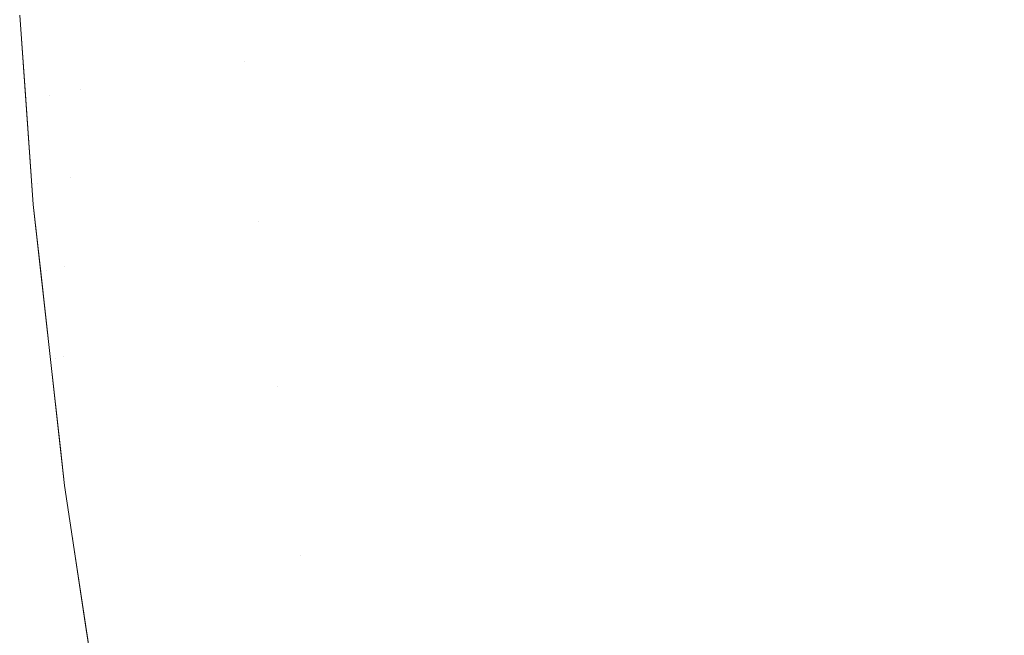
# Model space of a CAD drawing. Header units: centimetres. Extents: x -17.1 to 18.2, y 4.2 to 6.
# Tile 8 of 256: x -17.0862 to -17.0662, y 4.2778 to 4.2903. Entities that reach past the tile are written whole.
import ezdxf

# ---------------------------------------------------------------- set-up
doc = ezdxf.new("R2010")
doc.units = ezdxf.units.CM
doc.header["$LTSCALE"] = 2.54
doc.layers.add('Lucido design-1', color=7, linetype='Continuous')

# ---------------------------------------------------------------- blocks, each defined once
blk = doc.blocks.new('Gruppo-3-1')
at = {"color": 7, "linetype": 'Continuous', "lineweight": 9}
for points, invisible_edges in [([(-17.069966, 4.292819, -2276.256417), (-17.069765, 4.290211, -2276.256417), (-17.068571, 4.290452, -2276.254388), (-17.068767, 4.292998, -2276.254388)], 15), ([(-17.068767, 4.292998, -2276.989952), (-17.068571, 4.290452, -2276.989952), (-17.069765, 4.290211, -2276.987923), (-17.069966, 4.292819, -2276.987923)], 15), ([(-17.071141, 4.292644, -2276.258516), (-17.070935, 4.289974, -2276.258516), (-17.069765, 4.290211, -2276.256417), (-17.069966, 4.292819, -2276.256417)], 15), ([(-17.069966, 4.292819, -2276.987923), (-17.069765, 4.290211, -2276.987923), (-17.070935, 4.289974, -2276.985824), (-17.071141, 4.292644, -2276.985824)], 15), ([(-17.073405, 4.292307, -2276.262924), (-17.07319, 4.289518, -2276.262924), (-17.072077, 4.289743, -2276.260685), (-17.072288, 4.292474, -2276.260685)], 15), ([(-17.072288, 4.292474, -2276.983655), (-17.072077, 4.289743, -2276.983655), (-17.07319, 4.289518, -2276.981416), (-17.073405, 4.292307, -2276.981416)], 15), ([(-17.072288, 4.292474, -2276.260685), (-17.072077, 4.289743, -2276.260685), (-17.070935, 4.289974, -2276.258516), (-17.071141, 4.292644, -2276.258516)], 15), ([(-17.071141, 4.292644, -2276.985824), (-17.070935, 4.289974, -2276.985824), (-17.072077, 4.289743, -2276.983655), (-17.072288, 4.292474, -2276.983655)], 15), ([(-17.07449, 4.292146, -2276.26523), (-17.074271, 4.2893, -2276.26523), (-17.07319, 4.289518, -2276.262924), (-17.073405, 4.292307, -2276.262924)], 15), ([(-17.073405, 4.292307, -2276.981416), (-17.07319, 4.289518, -2276.981416), (-17.074271, 4.2893, -2276.979109), (-17.07449, 4.292146, -2276.979109)], 15), ([(-17.075541, 4.291989, -2276.267604), (-17.075318, 4.289088, -2276.267604), (-17.074271, 4.2893, -2276.26523), (-17.07449, 4.292146, -2276.26523)], 15), ([(-17.07449, 4.292146, -2276.979109), (-17.074271, 4.2893, -2276.979109), (-17.075318, 4.289088, -2276.976736), (-17.075541, 4.291989, -2276.976736)], 15), ([(-17.076555, 4.291838, -2276.270043), (-17.076328, 4.288884, -2276.270043), (-17.075318, 4.289088, -2276.267604), (-17.075541, 4.291989, -2276.267604)], 15), ([(-17.075541, 4.291989, -2276.976736), (-17.075318, 4.289088, -2276.976736), (-17.076328, 4.288884, -2276.974297), (-17.076555, 4.291838, -2276.974297)], 15), ([(-17.078464, 4.291554, -2276.275111), (-17.078229, 4.288499, -2276.275111), (-17.077299, 4.288687, -2276.272546), (-17.07753, 4.291693, -2276.272546)], 15), ([(-17.07753, 4.291693, -2276.971794), (-17.077299, 4.288687, -2276.971794), (-17.078229, 4.288499, -2276.969229), (-17.078464, 4.291554, -2276.969229)], 15), ([(-17.07753, 4.291693, -2276.272546), (-17.077299, 4.288687, -2276.272546), (-17.076328, 4.288884, -2276.270043), (-17.076555, 4.291838, -2276.270043)], 15), ([(-17.076555, 4.291838, -2276.974297), (-17.076328, 4.288884, -2276.974297), (-17.077299, 4.288687, -2276.971794), (-17.07753, 4.291693, -2276.971794)], 15), ([(-17.079115, 4.28832, -2276.277736), (-17.078229, 4.288499, -2276.275111), (-17.078464, 4.291554, -2276.275111), (-17.079354, 4.291422, -2276.277736)], 15), ([(-17.079354, 4.291422, -2276.966604), (-17.078464, 4.291554, -2276.969229), (-17.078229, 4.288499, -2276.969229), (-17.079115, 4.28832, -2276.966604)], 15), ([(-17.080749, 4.28799, -2276.283155), (-17.079956, 4.28815, -2276.280418), (-17.080198, 4.291296, -2276.280418), (-17.080994, 4.291177, -2276.283155)], 15), ([(-17.080994, 4.291177, -2276.961185), (-17.080198, 4.291296, -2276.963922), (-17.079956, 4.28815, -2276.963922), (-17.080749, 4.28799, -2276.961185)], 15), ([(-17.079354, 4.291422, -2276.277736), (-17.080198, 4.291296, -2276.280418), (-17.079956, 4.28815, -2276.280418), (-17.079115, 4.28832, -2276.277736)], 15), ([(-17.079115, 4.28832, -2276.966604), (-17.079956, 4.28815, -2276.963922), (-17.080198, 4.291296, -2276.963922), (-17.079354, 4.291422, -2276.966604)], 15), ([(-17.080994, 4.291177, -2276.283155), (-17.081741, 4.291066, -2276.285944), (-17.081493, 4.287839, -2276.285944), (-17.080749, 4.28799, -2276.283155)], 15), ([(-17.081627, 4.289464, -2276.958396), (-17.081741, 4.291066, -2276.958396), (-17.080994, 4.291177, -2276.961185), (-17.080749, 4.28799, -2276.961185)], 15), ([(-17.082435, 4.290963, -2276.288781), (-17.083076, 4.290867, -2276.291665), (-17.082822, 4.28757, -2276.291665), (-17.082184, 4.287699, -2276.288781)], 15), ([(-17.08232, 4.289342, -2276.955559), (-17.08296, 4.28923, -2276.952675), (-17.083076, 4.290867, -2276.952675), (-17.082435, 4.290963, -2276.955559)], 15), ([(-17.082184, 4.287699, -2276.288781), (-17.081493, 4.287839, -2276.285944), (-17.081741, 4.291066, -2276.285944), (-17.082435, 4.290963, -2276.288781)], 15), ([(-17.082435, 4.290963, -2276.955559), (-17.081741, 4.291066, -2276.958396), (-17.081627, 4.289464, -2276.958396), (-17.08232, 4.289342, -2276.955559)], 15), ([(-17.065865, 4.288469, -2276.250543), (-17.066116, 4.290949, -2276.250543), (-17.067353, 4.290699, -2276.25243), (-17.067097, 4.288151, -2276.25243)], 15), ([(-17.067097, 4.288151, -2276.99191), (-17.067353, 4.290699, -2276.99191), (-17.066116, 4.290949, -2276.993797), (-17.065865, 4.288469, -2276.993797)], 15), ([(-17.084399, 4.287252, -2276.300554), (-17.083932, 4.287346, -2276.297555), (-17.08419, 4.290702, -2276.297555), (-17.084659, 4.290632, -2276.300554)], 15), ([(-17.084659, 4.290632, -2276.943786), (-17.08419, 4.290702, -2276.946785), (-17.084071, 4.289035, -2276.946785), (-17.08454, 4.288953, -2276.943786)], 15), ([(-17.083662, 4.29078, -2276.29459), (-17.08419, 4.290702, -2276.297555), (-17.083932, 4.287346, -2276.297555), (-17.083405, 4.287452, -2276.29459)], 15), ([(-17.083544, 4.289128, -2276.94975), (-17.084071, 4.289035, -2276.946785), (-17.08419, 4.290702, -2276.946785), (-17.083662, 4.29078, -2276.94975)], 15), ([(-17.083405, 4.287452, -2276.29459), (-17.082822, 4.28757, -2276.291665), (-17.083076, 4.290867, -2276.291665), (-17.083662, 4.29078, -2276.29459)], 15), ([(-17.083662, 4.29078, -2276.94975), (-17.083076, 4.290867, -2276.952675), (-17.08296, 4.28923, -2276.952675), (-17.083544, 4.289128, -2276.94975)], 15), ([(-17.067097, 4.288151, -2276.25243), (-17.067353, 4.290699, -2276.25243), (-17.068571, 4.290452, -2276.254388), (-17.068307, 4.287839, -2276.254388)], 15), ([(-17.068307, 4.287839, -2276.989952), (-17.068571, 4.290452, -2276.989952), (-17.067353, 4.290699, -2276.99191), (-17.067097, 4.288151, -2276.99191)], 15), ([(-17.085967, 4.288703, -2276.928414), (-17.086089, 4.290419, -2276.928414), (-17.085705, 4.290476, -2276.934621), (-17.085584, 4.28877, -2276.934621)], 15), ([(-17.085663, 4.286996, -2276.312816), (-17.08544, 4.287041, -2276.309719), (-17.085705, 4.290476, -2276.309719), (-17.085929, 4.290443, -2276.312816)], 15), ([(-17.085584, 4.28877, -2276.934621), (-17.085705, 4.290476, -2276.934621), (-17.085069, 4.290571, -2276.940757), (-17.084949, 4.288881, -2276.940757)], 15), ([(-17.085418, 4.290519, -2276.30664), (-17.085705, 4.290476, -2276.309719), (-17.08544, 4.287041, -2276.309719), (-17.085155, 4.287099, -2276.30664)], 15), ([(-17.085155, 4.287099, -2276.30664), (-17.084807, 4.287169, -2276.303583), (-17.085069, 4.290571, -2276.303583), (-17.085418, 4.290519, -2276.30664)], 15), ([(-17.084659, 4.290632, -2276.300554), (-17.085069, 4.290571, -2276.303583), (-17.084807, 4.287169, -2276.303583), (-17.084399, 4.287252, -2276.300554)], 15), ([(-17.08454, 4.288953, -2276.943786), (-17.084949, 4.288881, -2276.940757), (-17.085069, 4.290571, -2276.940757), (-17.084659, 4.290632, -2276.943786)], 15), ([(-17.086069, 4.288682, -2276.92217), (-17.086192, 4.290401, -2276.92217), (-17.086089, 4.290419, -2276.928414), (-17.085967, 4.288703, -2276.928414)], 14), ([(-17.086186, 4.290404, -2276.319046), (-17.086192, 4.290401, -2276.32217), (-17.085916, 4.286547, -2276.32217), (-17.085919, 4.286944, -2276.319046)], 13), ([(-17.085916, 4.286547, -2276.32217), (-17.086192, 4.290401, -2276.32217), (-17.086192, 4.290401, -2276.92217), (-17.086069, 4.288682, -2276.92217)], 10), ([(-17.085919, 4.286944, -2276.319046), (-17.085823, 4.286964, -2276.315926), (-17.086089, 4.290419, -2276.315926), (-17.086186, 4.290404, -2276.319046)], 15), ([(-17.085929, 4.290443, -2276.312816), (-17.086089, 4.290419, -2276.315926), (-17.085823, 4.286964, -2276.315926), (-17.085663, 4.286996, -2276.312816)], 15), ([(-17.068307, 4.287839, -2276.254388), (-17.068571, 4.290452, -2276.254388), (-17.069765, 4.290211, -2276.256417), (-17.069495, 4.287533, -2276.256417)], 15), ([(-17.069495, 4.287533, -2276.987923), (-17.069765, 4.290211, -2276.987923), (-17.068571, 4.290452, -2276.989952), (-17.068307, 4.287839, -2276.989952)], 15), ([(-17.070659, 4.287233, -2276.258516), (-17.069495, 4.287533, -2276.256417), (-17.069765, 4.290211, -2276.256417), (-17.070935, 4.289974, -2276.258516)], 15), ([(-17.070935, 4.289974, -2276.985824), (-17.069765, 4.290211, -2276.987923), (-17.069495, 4.287533, -2276.987923), (-17.070659, 4.287233, -2276.985824)], 15), ([(-17.070935, 4.289974, -2276.258516), (-17.072077, 4.289743, -2276.260685), (-17.071795, 4.28694, -2276.260685), (-17.070659, 4.287233, -2276.258516)], 15), ([(-17.070659, 4.287233, -2276.985824), (-17.071795, 4.28694, -2276.983655), (-17.072077, 4.289743, -2276.983655), (-17.070935, 4.289974, -2276.985824)], 15), ([(-17.072901, 4.286655, -2276.262924), (-17.071795, 4.28694, -2276.260685), (-17.072077, 4.289743, -2276.260685), (-17.07319, 4.289518, -2276.262924)], 15), ([(-17.07319, 4.289518, -2276.981416), (-17.072077, 4.289743, -2276.983655), (-17.071795, 4.28694, -2276.983655), (-17.072901, 4.286655, -2276.981416)], 15), ([(-17.07319, 4.289518, -2276.262924), (-17.074271, 4.2893, -2276.26523), (-17.073976, 4.286378, -2276.26523), (-17.072901, 4.286655, -2276.262924)], 15), ([(-17.072901, 4.286655, -2276.981416), (-17.073976, 4.286378, -2276.979109), (-17.074271, 4.2893, -2276.979109), (-17.07319, 4.289518, -2276.981416)], 15), ([(-17.082184, 4.287699, -2276.955559), (-17.082822, 4.28757, -2276.952675), (-17.08296, 4.28923, -2276.952675), (-17.08232, 4.289342, -2276.955559)], 15), ([(-17.08232, 4.289342, -2276.955559), (-17.081627, 4.289464, -2276.958396), (-17.081493, 4.287839, -2276.958396), (-17.082184, 4.287699, -2276.955559)], 15), ([(-17.080749, 4.28799, -2276.961185), (-17.081493, 4.287839, -2276.958396), (-17.081627, 4.289464, -2276.958396)], 11), ([(-17.075017, 4.28611, -2276.267604), (-17.073976, 4.286378, -2276.26523), (-17.074271, 4.2893, -2276.26523), (-17.075318, 4.289088, -2276.267604)], 15), ([(-17.075318, 4.289088, -2276.976736), (-17.074271, 4.2893, -2276.979109), (-17.073976, 4.286378, -2276.979109), (-17.075017, 4.28611, -2276.976736)], 15), ([(-17.083405, 4.287452, -2276.94975), (-17.083932, 4.287346, -2276.946785), (-17.084071, 4.289035, -2276.946785), (-17.083544, 4.289128, -2276.94975)], 15), ([(-17.083544, 4.289128, -2276.94975), (-17.08296, 4.28923, -2276.952675), (-17.082822, 4.28757, -2276.952675), (-17.083405, 4.287452, -2276.94975)], 15), ([(-17.075318, 4.289088, -2276.267604), (-17.076328, 4.288884, -2276.270043), (-17.076022, 4.285851, -2276.270043), (-17.075017, 4.28611, -2276.267604)], 15), ([(-17.075017, 4.28611, -2276.976736), (-17.076022, 4.285851, -2276.974297), (-17.076328, 4.288884, -2276.974297), (-17.075318, 4.289088, -2276.976736)], 15), ([(-17.085155, 4.287099, -2276.9377), (-17.085584, 4.28877, -2276.934621), (-17.084949, 4.288881, -2276.940757)], 11), ([(-17.084949, 4.288881, -2276.940757), (-17.084807, 4.287169, -2276.940757), (-17.085155, 4.287099, -2276.9377)], 11), ([(-17.084399, 4.287252, -2276.943786), (-17.084807, 4.287169, -2276.940757), (-17.084949, 4.288881, -2276.940757), (-17.08454, 4.288953, -2276.943786)], 15), ([(-17.08454, 4.288953, -2276.943786), (-17.084071, 4.289035, -2276.946785), (-17.083932, 4.287346, -2276.946785), (-17.084399, 4.287252, -2276.943786)], 15), ([(-17.076988, 4.285602, -2276.272546), (-17.076022, 4.285851, -2276.270043), (-17.076328, 4.288884, -2276.270043), (-17.077299, 4.288687, -2276.272546)], 15), ([(-17.077299, 4.288687, -2276.971794), (-17.076328, 4.288884, -2276.974297), (-17.076022, 4.285851, -2276.974297), (-17.076988, 4.285602, -2276.971794)], 15), ([(-17.086069, 4.288682, -2276.92217), (-17.085967, 4.288703, -2276.928414), (-17.085823, 4.286964, -2276.928414)], 11), ([(-17.086069, 4.288682, -2276.92217), (-17.085916, 4.286547, -2276.92217), (-17.085916, 4.286547, -2276.32217)], 10), ([(-17.085823, 4.286964, -2276.928414), (-17.085916, 4.286547, -2276.92217), (-17.086069, 4.288682, -2276.92217)], 9), ([(-17.085584, 4.28877, -2276.934621), (-17.08544, 4.287041, -2276.934621), (-17.085823, 4.286964, -2276.928414), (-17.085967, 4.288703, -2276.928414)], 15), ([(-17.085155, 4.287099, -2276.9377), (-17.08544, 4.287041, -2276.934621), (-17.085584, 4.28877, -2276.934621)], 11), ([(-17.077299, 4.288687, -2276.272546), (-17.078229, 4.288499, -2276.275111), (-17.077912, 4.285364, -2276.275111), (-17.076988, 4.285602, -2276.272546)], 15), ([(-17.076988, 4.285602, -2276.971794), (-17.077912, 4.285364, -2276.969229), (-17.078229, 4.288499, -2276.969229), (-17.077299, 4.288687, -2276.971794)], 15), ([(-17.078794, 4.285136, -2276.277736), (-17.077912, 4.285364, -2276.275111), (-17.078229, 4.288499, -2276.275111), (-17.079115, 4.28832, -2276.277736)], 15), ([(-17.079115, 4.28832, -2276.966604), (-17.078229, 4.288499, -2276.969229), (-17.077912, 4.285364, -2276.969229), (-17.078794, 4.285136, -2276.966604)], 15), ([(-17.067097, 4.288151, -2276.25243), (-17.066768, 4.285541, -2276.25243), (-17.065546, 4.285927, -2276.250543), (-17.065865, 4.288469, -2276.250543)], 15), ([(-17.065865, 4.288469, -2276.993797), (-17.065546, 4.285927, -2276.993797), (-17.066768, 4.285541, -2276.99191), (-17.067097, 4.288151, -2276.99191)], 15), ([(-17.079115, 4.28832, -2276.277736), (-17.079956, 4.28815, -2276.280418), (-17.07963, 4.284921, -2276.280418), (-17.078794, 4.285136, -2276.277736)], 15), ([(-17.078794, 4.285136, -2276.966604), (-17.07963, 4.284921, -2276.963922), (-17.079956, 4.28815, -2276.963922), (-17.079115, 4.28832, -2276.966604)], 15), ([(-17.080419, 4.284717, -2276.283155), (-17.07963, 4.284921, -2276.280418), (-17.079956, 4.28815, -2276.280418), (-17.080749, 4.28799, -2276.283155)], 15), ([(-17.080749, 4.28799, -2276.961185), (-17.079956, 4.28815, -2276.963922), (-17.07963, 4.284921, -2276.963922), (-17.080419, 4.284717, -2276.961185)], 15), ([(-17.068307, 4.287839, -2276.254388), (-17.067971, 4.285162, -2276.254388), (-17.066768, 4.285541, -2276.25243), (-17.067097, 4.288151, -2276.25243)], 15), ([(-17.067097, 4.288151, -2276.99191), (-17.066768, 4.285541, -2276.99191), (-17.067971, 4.285162, -2276.989952), (-17.068307, 4.287839, -2276.989952)], 15), ([(-17.080749, 4.28799, -2276.283155), (-17.081493, 4.287839, -2276.285944), (-17.081158, 4.284527, -2276.285944), (-17.080419, 4.284717, -2276.283155)], 15), ([(-17.081337, 4.286194, -2276.958396), (-17.081493, 4.287839, -2276.958396), (-17.080749, 4.28799, -2276.961185), (-17.080419, 4.284717, -2276.961185)], 15), ([(-17.082184, 4.287699, -2276.288781), (-17.082822, 4.28757, -2276.291665), (-17.082481, 4.284186, -2276.291665), (-17.081846, 4.284349, -2276.288781)], 15), ([(-17.082027, 4.286035, -2276.955559), (-17.082663, 4.285889, -2276.952675), (-17.082822, 4.28757, -2276.952675), (-17.082184, 4.287699, -2276.955559)], 15), ([(-17.081846, 4.284349, -2276.288781), (-17.081158, 4.284527, -2276.285944), (-17.081493, 4.287839, -2276.285944), (-17.082184, 4.287699, -2276.288781)], 15), ([(-17.082184, 4.287699, -2276.955559), (-17.081493, 4.287839, -2276.958396), (-17.081337, 4.286194, -2276.958396), (-17.082027, 4.286035, -2276.955559)], 15), ([(-17.069495, 4.287533, -2276.256417), (-17.06915, 4.284789, -2276.256417), (-17.067971, 4.285162, -2276.254388), (-17.068307, 4.287839, -2276.254388)], 15), ([(-17.068307, 4.287839, -2276.989952), (-17.067971, 4.285162, -2276.989952), (-17.06915, 4.284789, -2276.987923), (-17.069495, 4.287533, -2276.987923)], 15), ([(-17.083061, 4.284036, -2276.29459), (-17.082481, 4.284186, -2276.291665), (-17.082822, 4.28757, -2276.291665), (-17.083405, 4.287452, -2276.29459)], 15), ([(-17.083405, 4.287452, -2276.94975), (-17.082822, 4.28757, -2276.952675), (-17.082663, 4.285889, -2276.952675), (-17.083245, 4.285755, -2276.94975)], 15), ([(-17.070305, 4.284424, -2276.258516), (-17.06915, 4.284789, -2276.256417), (-17.069495, 4.287533, -2276.256417), (-17.070659, 4.287233, -2276.258516)], 15), ([(-17.070659, 4.287233, -2276.985824), (-17.069495, 4.287533, -2276.987923), (-17.06915, 4.284789, -2276.987923), (-17.070305, 4.284424, -2276.985824)], 15), ([(-17.084049, 4.283782, -2276.300554), (-17.083584, 4.283902, -2276.297555), (-17.083932, 4.287346, -2276.297555), (-17.084399, 4.287252, -2276.300554)], 15), ([(-17.084399, 4.287252, -2276.943786), (-17.083932, 4.287346, -2276.946785), (-17.083769, 4.285635, -2276.946785), (-17.084236, 4.285528, -2276.943786)], 15), ([(-17.083405, 4.287452, -2276.29459), (-17.083932, 4.287346, -2276.297555), (-17.083584, 4.283902, -2276.297555), (-17.083061, 4.284036, -2276.29459)], 15), ([(-17.083245, 4.285755, -2276.94975), (-17.083769, 4.285635, -2276.946785), (-17.083932, 4.287346, -2276.946785), (-17.083405, 4.287452, -2276.94975)], 15), ([(-17.085155, 4.287099, -2276.30664), (-17.08544, 4.287041, -2276.309719), (-17.085085, 4.283515, -2276.309719), (-17.084801, 4.283588, -2276.30664)], 15), ([(-17.08499, 4.285354, -2276.9377), (-17.085275, 4.285289, -2276.934621), (-17.08544, 4.287041, -2276.934621), (-17.085155, 4.287099, -2276.9377)], 15), ([(-17.084801, 4.283588, -2276.30664), (-17.084455, 4.283677, -2276.303583), (-17.084807, 4.287169, -2276.303583), (-17.085155, 4.287099, -2276.30664)], 15), ([(-17.085155, 4.287099, -2276.9377), (-17.084807, 4.287169, -2276.940757), (-17.084643, 4.285434, -2276.940757), (-17.08499, 4.285354, -2276.9377)], 15), ([(-17.084399, 4.287252, -2276.300554), (-17.084807, 4.287169, -2276.303583), (-17.084455, 4.283677, -2276.303583), (-17.084049, 4.283782, -2276.300554)], 15), ([(-17.084236, 4.285528, -2276.943786), (-17.084643, 4.285434, -2276.940757), (-17.084807, 4.287169, -2276.940757), (-17.084399, 4.287252, -2276.943786)], 15), ([(-17.070659, 4.287233, -2276.258516), (-17.071795, 4.28694, -2276.260685), (-17.071434, 4.284068, -2276.260685), (-17.070305, 4.284424, -2276.258516)], 15), ([(-17.070305, 4.284424, -2276.985824), (-17.071434, 4.284068, -2276.983655), (-17.071795, 4.28694, -2276.983655), (-17.070659, 4.287233, -2276.985824)], 15), ([(-17.085561, 4.283392, -2276.319046), (-17.085465, 4.283417, -2276.315926), (-17.085823, 4.286964, -2276.315926), (-17.085919, 4.286944, -2276.319046)], 15), ([(-17.085561, 4.283392, -2276.319046), (-17.085919, 4.286944, -2276.319046), (-17.085916, 4.286547, -2276.32217)], 11), ([(-17.085916, 4.286547, -2276.92217), (-17.085823, 4.286964, -2276.928414), (-17.085656, 4.285201, -2276.928414)], 11), ([(-17.085656, 4.285201, -2276.928414), (-17.085823, 4.286964, -2276.928414), (-17.08544, 4.287041, -2276.934621), (-17.085275, 4.285289, -2276.934621)], 15), ([(-17.085663, 4.286996, -2276.312816), (-17.085823, 4.286964, -2276.315926), (-17.085465, 4.283417, -2276.315926), (-17.085307, 4.283458, -2276.312816)], 15), ([(-17.085307, 4.283458, -2276.312816), (-17.085085, 4.283515, -2276.309719), (-17.08544, 4.287041, -2276.309719), (-17.085663, 4.286996, -2276.312816)], 15), ([(-17.072533, 4.283721, -2276.262924), (-17.071434, 4.284068, -2276.260685), (-17.071795, 4.28694, -2276.260685), (-17.072901, 4.286655, -2276.262924)], 15), ([(-17.072901, 4.286655, -2276.981416), (-17.071795, 4.28694, -2276.983655), (-17.071434, 4.284068, -2276.983655), (-17.072533, 4.283721, -2276.981416)], 15), ([(-17.085916, 4.286547, -2276.32217), (-17.085565, 4.283387, -2276.32217), (-17.085561, 4.283392, -2276.319046)], 10), ([(-17.085916, 4.286547, -2276.32217), (-17.085916, 4.286547, -2276.92217), (-17.085764, 4.285174, -2276.92217)], 9), ([(-17.085764, 4.285174, -2276.92217), (-17.085565, 4.283387, -2276.92217), (-17.085565, 4.283387, -2276.32217), (-17.085916, 4.286547, -2276.32217)], 10), ([(-17.085656, 4.285201, -2276.928414), (-17.085764, 4.285174, -2276.92217), (-17.085916, 4.286547, -2276.92217)], 9), ([(-17.072901, 4.286655, -2276.262924), (-17.073976, 4.286378, -2276.26523), (-17.0736, 4.283384, -2276.26523), (-17.072533, 4.283721, -2276.262924)], 15), ([(-17.072533, 4.283721, -2276.981416), (-17.0736, 4.283384, -2276.979109), (-17.073976, 4.286378, -2276.979109), (-17.072901, 4.286655, -2276.981416)], 15), ([(-17.074634, 4.283057, -2276.267604), (-17.0736, 4.283384, -2276.26523), (-17.073976, 4.286378, -2276.26523), (-17.075017, 4.28611, -2276.267604)], 15), ([(-17.075017, 4.28611, -2276.976736), (-17.073976, 4.286378, -2276.979109), (-17.0736, 4.283384, -2276.979109), (-17.074634, 4.283057, -2276.976736)], 15), ([(-17.082027, 4.286035, -2276.955559), (-17.081337, 4.286194, -2276.958396), (-17.081158, 4.284527, -2276.958396), (-17.081846, 4.284349, -2276.955559)], 15), ([(-17.080419, 4.284717, -2276.961185), (-17.081158, 4.284527, -2276.958396), (-17.081337, 4.286194, -2276.958396)], 11), ([(-17.075017, 4.28611, -2276.267604), (-17.076022, 4.285851, -2276.270043), (-17.075631, 4.282743, -2276.270043), (-17.074634, 4.283057, -2276.267604)], 15), ([(-17.074634, 4.283057, -2276.976736), (-17.075631, 4.282743, -2276.974297), (-17.076022, 4.285851, -2276.974297), (-17.075017, 4.28611, -2276.976736)], 15), ([(-17.083245, 4.285755, -2276.94975), (-17.082663, 4.285889, -2276.952675), (-17.082481, 4.284186, -2276.952675), (-17.083061, 4.284036, -2276.94975)], 15), ([(-17.081846, 4.284349, -2276.955559), (-17.082481, 4.284186, -2276.952675), (-17.082663, 4.285889, -2276.952675), (-17.082027, 4.286035, -2276.955559)], 15), ([(-17.065546, 4.285927, -2276.250543), (-17.066768, 4.285541, -2276.25243), (-17.066363, 4.282871, -2276.25243), (-17.065151, 4.283327, -2276.250543)], 15), ([(-17.065151, 4.283327, -2276.993797), (-17.066363, 4.282871, -2276.99191), (-17.066768, 4.285541, -2276.99191), (-17.065546, 4.285927, -2276.993797)], 15), ([(-17.083061, 4.284036, -2276.94975), (-17.083584, 4.283902, -2276.946785), (-17.083769, 4.285635, -2276.946785), (-17.083245, 4.285755, -2276.94975)], 15), ([(-17.07659, 4.28244, -2276.272546), (-17.075631, 4.282743, -2276.270043), (-17.076022, 4.285851, -2276.270043), (-17.076988, 4.285602, -2276.272546)], 15), ([(-17.076988, 4.285602, -2276.971794), (-17.076022, 4.285851, -2276.974297), (-17.075631, 4.282743, -2276.974297), (-17.07659, 4.28244, -2276.971794)], 15), ([(-17.084049, 4.283782, -2276.943786), (-17.084455, 4.283677, -2276.940757), (-17.084643, 4.285434, -2276.940757), (-17.084236, 4.285528, -2276.943786)], 15), ([(-17.084236, 4.285528, -2276.943786), (-17.083769, 4.285635, -2276.946785), (-17.083584, 4.283902, -2276.946785), (-17.084049, 4.283782, -2276.943786)], 15), ([(-17.076988, 4.285602, -2276.272546), (-17.077912, 4.285364, -2276.275111), (-17.077508, 4.28215, -2276.275111), (-17.07659, 4.28244, -2276.272546)], 15), ([(-17.07659, 4.28244, -2276.971794), (-17.077508, 4.28215, -2276.969229), (-17.077912, 4.285364, -2276.969229), (-17.076988, 4.285602, -2276.971794)], 15), ([(-17.067555, 4.282422, -2276.254388), (-17.066363, 4.282871, -2276.25243), (-17.066768, 4.285541, -2276.25243), (-17.067971, 4.285162, -2276.254388)], 15), ([(-17.067971, 4.285162, -2276.989952), (-17.066768, 4.285541, -2276.99191), (-17.066363, 4.282871, -2276.99191), (-17.067555, 4.282422, -2276.989952)], 15), ([(-17.085307, 4.283458, -2276.931524), (-17.085656, 4.285201, -2276.928414), (-17.085275, 4.285289, -2276.934621)], 11), ([(-17.085275, 4.285289, -2276.934621), (-17.085085, 4.283515, -2276.934621), (-17.085307, 4.283458, -2276.931524)], 11), ([(-17.084801, 4.283588, -2276.9377), (-17.085085, 4.283515, -2276.934621), (-17.085275, 4.285289, -2276.934621), (-17.08499, 4.285354, -2276.9377)], 15), ([(-17.08499, 4.285354, -2276.9377), (-17.084643, 4.285434, -2276.940757), (-17.084455, 4.283677, -2276.940757), (-17.084801, 4.283588, -2276.9377)], 15), ([(-17.078384, 4.281873, -2276.277736), (-17.077508, 4.28215, -2276.275111), (-17.077912, 4.285364, -2276.275111), (-17.078794, 4.285136, -2276.277736)], 15), ([(-17.078794, 4.285136, -2276.966604), (-17.077912, 4.285364, -2276.969229), (-17.077508, 4.28215, -2276.969229), (-17.078384, 4.281873, -2276.966604)], 15), ([(-17.085656, 4.285201, -2276.928414), (-17.085465, 4.283417, -2276.928414), (-17.085565, 4.283387, -2276.92217), (-17.085764, 4.285174, -2276.92217)], 11), ([(-17.085307, 4.283458, -2276.931524), (-17.085465, 4.283417, -2276.928414), (-17.085656, 4.285201, -2276.928414)], 11), ([(-17.078794, 4.285136, -2276.277736), (-17.07963, 4.284921, -2276.280418), (-17.079214, 4.281611, -2276.280418), (-17.078384, 4.281873, -2276.277736)], 15), ([(-17.078384, 4.281873, -2276.966604), (-17.079214, 4.281611, -2276.963922), (-17.07963, 4.284921, -2276.963922), (-17.078794, 4.285136, -2276.966604)], 15), ([(-17.067971, 4.285162, -2276.254388), (-17.06915, 4.284789, -2276.256417), (-17.068724, 4.281982, -2276.256417), (-17.067555, 4.282422, -2276.254388)], 15), ([(-17.067555, 4.282422, -2276.989952), (-17.068724, 4.281982, -2276.987923), (-17.06915, 4.284789, -2276.987923), (-17.067971, 4.285162, -2276.989952)], 15), ([(-17.079997, 4.281364, -2276.283155), (-17.079214, 4.281611, -2276.280418), (-17.07963, 4.284921, -2276.280418), (-17.080419, 4.284717, -2276.283155)], 15), ([(-17.080419, 4.284717, -2276.961185), (-17.07963, 4.284921, -2276.963922), (-17.079214, 4.281611, -2276.963922), (-17.079997, 4.281364, -2276.961185)], 15), ([(-17.080419, 4.284717, -2276.283155), (-17.081158, 4.284527, -2276.285944), (-17.080732, 4.281132, -2276.285944), (-17.079997, 4.281364, -2276.283155)], 15), ([(-17.080957, 4.282839, -2276.958396), (-17.081158, 4.284527, -2276.958396), (-17.080419, 4.284717, -2276.961185), (-17.079997, 4.281364, -2276.961185)], 15), ([(-17.069869, 4.281551, -2276.258516), (-17.068724, 4.281982, -2276.256417), (-17.06915, 4.284789, -2276.256417), (-17.070305, 4.284424, -2276.258516)], 15), ([(-17.070305, 4.284424, -2276.985824), (-17.06915, 4.284789, -2276.987923), (-17.068724, 4.281982, -2276.987923), (-17.069869, 4.281551, -2276.985824)], 15), ([(-17.081415, 4.280916, -2276.288781), (-17.080732, 4.281132, -2276.285944), (-17.081158, 4.284527, -2276.285944), (-17.081846, 4.284349, -2276.288781)], 15), ([(-17.081846, 4.284349, -2276.955559), (-17.081158, 4.284527, -2276.958396), (-17.080957, 4.282839, -2276.958396), (-17.081643, 4.282643, -2276.955559)], 15), ([(-17.081846, 4.284349, -2276.288781), (-17.082481, 4.284186, -2276.291665), (-17.082045, 4.280717, -2276.291665), (-17.081415, 4.280916, -2276.288781)], 15), ([(-17.081643, 4.282643, -2276.955559), (-17.082275, 4.282462, -2276.952675), (-17.082481, 4.284186, -2276.952675), (-17.081846, 4.284349, -2276.955559)], 15), ([(-17.070305, 4.284424, -2276.258516), (-17.071434, 4.284068, -2276.260685), (-17.070988, 4.28113, -2276.260685), (-17.069869, 4.281551, -2276.258516)], 15), ([(-17.069869, 4.281551, -2276.985824), (-17.070988, 4.28113, -2276.983655), (-17.071434, 4.284068, -2276.983655), (-17.070305, 4.284424, -2276.985824)], 15), ([(-17.082621, 4.280535, -2276.29459), (-17.082045, 4.280717, -2276.291665), (-17.082481, 4.284186, -2276.291665), (-17.083061, 4.284036, -2276.29459)], 15), ([(-17.083061, 4.284036, -2276.94975), (-17.082481, 4.284186, -2276.952675), (-17.082275, 4.282462, -2276.952675), (-17.082853, 4.282296, -2276.94975)], 15), ([(-17.072077, 4.280719, -2276.262924), (-17.070988, 4.28113, -2276.260685), (-17.071434, 4.284068, -2276.260685), (-17.072533, 4.283721, -2276.262924)], 15), ([(-17.072533, 4.283721, -2276.981416), (-17.071434, 4.284068, -2276.983655), (-17.070988, 4.28113, -2276.983655), (-17.072077, 4.280719, -2276.981416)], 15), ([(-17.083602, 4.280225, -2276.300554), (-17.08314, 4.280371, -2276.297555), (-17.083584, 4.283902, -2276.297555), (-17.084049, 4.283782, -2276.300554)], 15), ([(-17.084049, 4.283782, -2276.943786), (-17.083584, 4.283902, -2276.946785), (-17.083375, 4.282147, -2276.946785), (-17.083838, 4.282014, -2276.943786)], 15), ([(-17.083061, 4.284036, -2276.29459), (-17.083584, 4.283902, -2276.297555), (-17.08314, 4.280371, -2276.297555), (-17.082621, 4.280535, -2276.29459)], 15), ([(-17.082853, 4.282296, -2276.94975), (-17.083375, 4.282147, -2276.946785), (-17.083584, 4.283902, -2276.946785), (-17.083061, 4.284036, -2276.94975)], 15), ([(-17.084348, 4.27999, -2276.30664), (-17.084005, 4.280098, -2276.303583), (-17.084455, 4.283677, -2276.303583), (-17.084801, 4.283588, -2276.30664)], 15), ([(-17.084801, 4.283588, -2276.9377), (-17.084455, 4.283677, -2276.940757), (-17.084243, 4.281898, -2276.940757), (-17.084587, 4.281799, -2276.9377)], 15), ([(-17.084049, 4.283782, -2276.300554), (-17.084455, 4.283677, -2276.303583), (-17.084005, 4.280098, -2276.303583), (-17.083602, 4.280225, -2276.300554)], 15), ([(-17.083838, 4.282014, -2276.943786), (-17.084243, 4.281898, -2276.940757), (-17.084455, 4.283677, -2276.940757), (-17.084049, 4.283782, -2276.943786)], 15), ([(-17.072533, 4.283721, -2276.262924), (-17.0736, 4.283384, -2276.26523), (-17.073135, 4.280321, -2276.26523), (-17.072077, 4.280719, -2276.262924)], 15), ([(-17.072077, 4.280719, -2276.981416), (-17.073135, 4.280321, -2276.979109), (-17.0736, 4.283384, -2276.979109), (-17.072533, 4.283721, -2276.981416)], 15), ([(-17.084851, 4.279831, -2276.312816), (-17.08463, 4.279901, -2276.309719), (-17.085085, 4.283515, -2276.309719), (-17.085307, 4.283458, -2276.312816)], 15), ([(-17.085307, 4.283458, -2276.931524), (-17.085085, 4.283515, -2276.934621), (-17.08487, 4.281718, -2276.934621), (-17.085092, 4.281655, -2276.931524)], 15), ([(-17.084801, 4.283588, -2276.30664), (-17.085085, 4.283515, -2276.309719), (-17.08463, 4.279901, -2276.309719), (-17.084348, 4.27999, -2276.30664)], 15), ([(-17.084587, 4.281799, -2276.9377), (-17.08487, 4.281718, -2276.934621), (-17.085085, 4.283515, -2276.934621), (-17.084801, 4.283588, -2276.9377)], 15), ([(-17.085345, 4.281582, -2276.925294), (-17.085565, 4.283387, -2276.92217), (-17.085465, 4.283417, -2276.928414)], 11), ([(-17.085561, 4.283392, -2276.319046), (-17.085565, 4.283387, -2276.32217), (-17.085281, 4.280825, -2276.32217)], 9), ([(-17.085281, 4.280825, -2276.32217), (-17.085565, 4.283387, -2276.32217), (-17.085565, 4.283387, -2276.92217), (-17.085364, 4.281575, -2276.92217)], 10), ([(-17.085345, 4.281582, -2276.925294), (-17.085364, 4.281575, -2276.92217), (-17.085565, 4.283387, -2276.92217)], 9), ([(-17.085103, 4.279751, -2276.319046), (-17.085008, 4.279781, -2276.315926), (-17.085465, 4.283417, -2276.315926), (-17.085561, 4.283392, -2276.319046)], 15), ([(-17.085281, 4.280825, -2276.32217), (-17.085103, 4.279751, -2276.319046), (-17.085561, 4.283392, -2276.319046)], 11), ([(-17.085307, 4.283458, -2276.312816), (-17.085465, 4.283417, -2276.315926), (-17.085008, 4.279781, -2276.315926), (-17.084851, 4.279831, -2276.312816)], 15), ([(-17.085092, 4.281655, -2276.931524), (-17.08525, 4.28161, -2276.928414), (-17.085465, 4.283417, -2276.928414), (-17.085307, 4.283458, -2276.931524)], 15), ([(-17.085465, 4.283417, -2276.928414), (-17.08525, 4.28161, -2276.928414), (-17.085345, 4.281582, -2276.925294)], 11), ([(-17.07416, 4.279935, -2276.267604), (-17.073135, 4.280321, -2276.26523), (-17.0736, 4.283384, -2276.26523), (-17.074634, 4.283057, -2276.267604)], 15), ([(-17.074634, 4.283057, -2276.976736), (-17.0736, 4.283384, -2276.979109), (-17.073135, 4.280321, -2276.979109), (-17.07416, 4.279935, -2276.976736)], 15), ([(-17.065151, 4.283327, -2276.250543), (-17.066363, 4.282871, -2276.25243), (-17.065875, 4.280145, -2276.25243), (-17.064676, 4.280673, -2276.250543)], 15), ([(-17.064676, 4.280673, -2276.993797), (-17.065875, 4.280145, -2276.99191), (-17.066363, 4.282871, -2276.99191), (-17.065151, 4.283327, -2276.993797)], 15), ([(-17.074634, 4.283057, -2276.267604), (-17.075631, 4.282743, -2276.270043), (-17.075148, 4.279563, -2276.270043), (-17.07416, 4.279935, -2276.267604)], 15), ([(-17.07416, 4.279935, -2276.976736), (-17.075148, 4.279563, -2276.974297), (-17.075631, 4.282743, -2276.974297), (-17.074634, 4.283057, -2276.976736)], 15), ([(-17.067054, 4.279626, -2276.254388), (-17.065875, 4.280145, -2276.25243), (-17.066363, 4.282871, -2276.25243), (-17.067555, 4.282422, -2276.254388)], 15), ([(-17.067555, 4.282422, -2276.989952), (-17.066363, 4.282871, -2276.99191), (-17.065875, 4.280145, -2276.99191), (-17.067054, 4.279626, -2276.989952)], 15), ([(-17.081643, 4.282643, -2276.955559), (-17.080957, 4.282839, -2276.958396), (-17.080732, 4.281132, -2276.958396), (-17.081415, 4.280916, -2276.955559)], 15), ([(-17.079997, 4.281364, -2276.961185), (-17.080732, 4.281132, -2276.958396), (-17.080957, 4.282839, -2276.958396)], 11), ([(-17.076099, 4.279205, -2276.272546), (-17.075148, 4.279563, -2276.270043), (-17.075631, 4.282743, -2276.270043), (-17.07659, 4.28244, -2276.272546)], 15), ([(-17.07659, 4.28244, -2276.971794), (-17.075631, 4.282743, -2276.974297), (-17.075148, 4.279563, -2276.974297), (-17.076099, 4.279205, -2276.971794)], 15), ([(-17.082853, 4.282296, -2276.94975), (-17.082275, 4.282462, -2276.952675), (-17.082045, 4.280717, -2276.952675), (-17.082621, 4.280535, -2276.94975)], 15), ([(-17.081415, 4.280916, -2276.955559), (-17.082045, 4.280717, -2276.952675), (-17.082275, 4.282462, -2276.952675), (-17.081643, 4.282643, -2276.955559)], 15), ([(-17.082621, 4.280535, -2276.94975), (-17.08314, 4.280371, -2276.946785), (-17.083375, 4.282147, -2276.946785), (-17.082853, 4.282296, -2276.94975)], 15), ([(-17.07659, 4.28244, -2276.272546), (-17.077508, 4.28215, -2276.275111), (-17.077009, 4.278862, -2276.275111), (-17.076099, 4.279205, -2276.272546)], 15), ([(-17.076099, 4.279205, -2276.971794), (-17.077009, 4.278862, -2276.969229), (-17.077508, 4.28215, -2276.969229), (-17.07659, 4.28244, -2276.971794)], 15), ([(-17.067555, 4.282422, -2276.254388), (-17.068724, 4.281982, -2276.256417), (-17.068211, 4.279116, -2276.256417), (-17.067054, 4.279626, -2276.254388)], 15), ([(-17.067054, 4.279626, -2276.989952), (-17.068211, 4.279116, -2276.987923), (-17.068724, 4.281982, -2276.987923), (-17.067555, 4.282422, -2276.989952)], 15), ([(-17.083838, 4.282014, -2276.943786), (-17.083375, 4.282147, -2276.946785), (-17.08314, 4.280371, -2276.946785), (-17.083602, 4.280225, -2276.943786)], 15), ([(-17.077877, 4.278535, -2276.277736), (-17.077009, 4.278862, -2276.275111), (-17.077508, 4.28215, -2276.275111), (-17.078384, 4.281873, -2276.277736)], 15), ([(-17.078384, 4.281873, -2276.966604), (-17.077508, 4.28215, -2276.969229), (-17.077009, 4.278862, -2276.969229), (-17.077877, 4.278535, -2276.966604)], 15), ([(-17.084587, 4.281799, -2276.9377), (-17.084243, 4.281898, -2276.940757), (-17.084005, 4.280098, -2276.940757), (-17.084348, 4.27999, -2276.9377)], 15), ([(-17.083602, 4.280225, -2276.943786), (-17.084005, 4.280098, -2276.940757), (-17.084243, 4.281898, -2276.940757), (-17.083838, 4.282014, -2276.943786)], 15), ([(-17.078384, 4.281873, -2276.277736), (-17.079214, 4.281611, -2276.280418), (-17.0787, 4.278225, -2276.280418), (-17.077877, 4.278535, -2276.277736)], 15), ([(-17.077877, 4.278535, -2276.966604), (-17.0787, 4.278225, -2276.963922), (-17.079214, 4.281611, -2276.963922), (-17.078384, 4.281873, -2276.966604)], 15), ([(-17.069344, 4.278617, -2276.258516), (-17.068211, 4.279116, -2276.256417), (-17.068724, 4.281982, -2276.256417), (-17.069869, 4.281551, -2276.258516)], 15), ([(-17.069869, 4.281551, -2276.985824), (-17.068724, 4.281982, -2276.987923), (-17.068211, 4.279116, -2276.987923), (-17.069344, 4.278617, -2276.985824)], 15), ([(-17.085092, 4.281655, -2276.931524), (-17.08487, 4.281718, -2276.934621), (-17.08463, 4.279901, -2276.934621), (-17.084851, 4.279831, -2276.931524)], 15), ([(-17.084348, 4.27999, -2276.9377), (-17.08463, 4.279901, -2276.934621), (-17.08487, 4.281718, -2276.934621), (-17.084587, 4.281799, -2276.9377)], 15), ([(-17.085281, 4.280825, -2276.92217), (-17.085364, 4.281575, -2276.92217), (-17.085345, 4.281582, -2276.925294)], 10), ([(-17.085364, 4.281575, -2276.92217), (-17.085281, 4.280825, -2276.92217), (-17.085281, 4.280825, -2276.32217)], 10), ([(-17.085345, 4.281582, -2276.925294), (-17.08525, 4.28161, -2276.928414), (-17.085008, 4.279781, -2276.928414), (-17.085103, 4.279751, -2276.925294)], 15), ([(-17.085281, 4.280825, -2276.92217), (-17.085345, 4.281582, -2276.925294), (-17.085103, 4.279751, -2276.925294)], 11), ([(-17.084851, 4.279831, -2276.931524), (-17.085008, 4.279781, -2276.928414), (-17.08525, 4.28161, -2276.928414), (-17.085092, 4.281655, -2276.931524)], 15), ([(-17.079477, 4.277933, -2276.283155), (-17.0787, 4.278225, -2276.280418), (-17.079214, 4.281611, -2276.280418), (-17.079997, 4.281364, -2276.283155)], 15), ([(-17.079997, 4.281364, -2276.961185), (-17.079214, 4.281611, -2276.963922), (-17.0787, 4.278225, -2276.963922), (-17.079477, 4.277933, -2276.961185)], 15), ([(-17.069869, 4.281551, -2276.258516), (-17.070988, 4.28113, -2276.260685), (-17.07045, 4.27813, -2276.260685), (-17.069344, 4.278617, -2276.258516)], 15), ([(-17.069344, 4.278617, -2276.985824), (-17.07045, 4.27813, -2276.983655), (-17.070988, 4.28113, -2276.983655), (-17.069869, 4.281551, -2276.985824)], 15), ([(-17.079997, 4.281364, -2276.283155), (-17.080732, 4.281132, -2276.285944), (-17.080205, 4.277659, -2276.285944), (-17.079477, 4.277933, -2276.283155)], 15), ([(-17.080481, 4.279405, -2276.958396), (-17.080732, 4.281132, -2276.958396), (-17.079997, 4.281364, -2276.961185), (-17.079477, 4.277933, -2276.961185)], 15), ([(-17.080882, 4.277404, -2276.288781), (-17.080205, 4.277659, -2276.285944), (-17.080732, 4.281132, -2276.285944), (-17.081415, 4.280916, -2276.288781)], 15), ([(-17.081415, 4.280916, -2276.955559), (-17.080732, 4.281132, -2276.958396), (-17.080481, 4.279405, -2276.958396), (-17.081161, 4.27917, -2276.955559)], 15), ([(-17.071528, 4.277655, -2276.262924), (-17.07045, 4.27813, -2276.260685), (-17.070988, 4.28113, -2276.260685), (-17.072077, 4.280719, -2276.262924)], 15), ([(-17.072077, 4.280719, -2276.981416), (-17.070988, 4.28113, -2276.983655), (-17.07045, 4.27813, -2276.983655), (-17.071528, 4.277655, -2276.981416)], 15), ([(-17.081415, 4.280916, -2276.288781), (-17.082045, 4.280717, -2276.291665), (-17.081506, 4.277169, -2276.291665), (-17.080882, 4.277404, -2276.288781)], 15), ([(-17.081161, 4.27917, -2276.955559), (-17.081789, 4.278953, -2276.952675), (-17.082045, 4.280717, -2276.952675), (-17.081415, 4.280916, -2276.955559)], 15), ([(-17.085281, 4.280825, -2276.32217), (-17.085118, 4.279744, -2276.32217), (-17.085103, 4.279751, -2276.319046)], 10), ([(-17.085118, 4.279744, -2276.32217), (-17.085281, 4.280825, -2276.32217), (-17.085281, 4.280825, -2276.92217), (-17.085118, 4.279744, -2276.92217)], 10), ([(-17.085103, 4.279751, -2276.925294), (-17.085118, 4.279744, -2276.92217), (-17.085281, 4.280825, -2276.92217)], 9), ([(-17.082077, 4.276954, -2276.29459), (-17.081506, 4.277169, -2276.291665), (-17.082045, 4.280717, -2276.291665), (-17.082621, 4.280535, -2276.29459)], 15), ([(-17.082621, 4.280535, -2276.94975), (-17.082045, 4.280717, -2276.952675), (-17.081789, 4.278953, -2276.952675), (-17.082362, 4.278754, -2276.94975)], 15), ([(-17.072077, 4.280719, -2276.262924), (-17.073135, 4.280321, -2276.26523), (-17.072575, 4.277194, -2276.26523), (-17.071528, 4.277655, -2276.262924)], 15), ([(-17.071528, 4.277655, -2276.981416), (-17.072575, 4.277194, -2276.979109), (-17.073135, 4.280321, -2276.979109), (-17.072077, 4.280719, -2276.981416)], 15), ([(-17.082621, 4.280535, -2276.29459), (-17.08314, 4.280371, -2276.297555), (-17.082592, 4.27676, -2276.297555), (-17.082077, 4.276954, -2276.29459)], 15), ([(-17.082362, 4.278754, -2276.94975), (-17.08288, 4.278575, -2276.946785), (-17.08314, 4.280371, -2276.946785), (-17.082621, 4.280535, -2276.94975)], 15), ([(-17.08305, 4.276588, -2276.300554), (-17.082592, 4.27676, -2276.297555), (-17.08314, 4.280371, -2276.297555), (-17.083602, 4.280225, -2276.300554)], 15), ([(-17.083602, 4.280225, -2276.943786), (-17.08314, 4.280371, -2276.946785), (-17.08288, 4.278575, -2276.946785), (-17.08334, 4.278416, -2276.943786)], 15), ([(-17.073589, 4.276748, -2276.267604), (-17.072575, 4.277194, -2276.26523), (-17.073135, 4.280321, -2276.26523), (-17.07416, 4.279935, -2276.267604)], 15), ([(-17.07416, 4.279935, -2276.976736), (-17.073135, 4.280321, -2276.979109), (-17.072575, 4.277194, -2276.979109), (-17.073589, 4.276748, -2276.976736)], 15), ([(-17.08379, 4.276309, -2276.30664), (-17.08345, 4.276437, -2276.303583), (-17.084005, 4.280098, -2276.303583), (-17.084348, 4.27999, -2276.30664)], 15), ([(-17.084348, 4.27999, -2276.9377), (-17.084005, 4.280098, -2276.940757), (-17.083741, 4.278278, -2276.940757), (-17.084083, 4.278159, -2276.9377)], 15), ([(-17.083602, 4.280225, -2276.300554), (-17.084005, 4.280098, -2276.303583), (-17.08345, 4.276437, -2276.303583), (-17.08305, 4.276588, -2276.300554)], 15), ([(-17.08334, 4.278416, -2276.943786), (-17.083741, 4.278278, -2276.940757), (-17.084005, 4.280098, -2276.940757), (-17.083602, 4.280225, -2276.943786)], 15), ([(-17.066462, 4.276778, -2276.254388), (-17.065298, 4.277369, -2276.25243), (-17.065875, 4.280145, -2276.25243), (-17.067054, 4.279626, -2276.254388)], 15), ([(-17.067054, 4.279626, -2276.989952), (-17.065875, 4.280145, -2276.99191), (-17.065298, 4.277369, -2276.99191), (-17.066462, 4.276778, -2276.989952)], 15), ([(-17.084288, 4.276122, -2276.312816), (-17.084069, 4.276204, -2276.309719), (-17.08463, 4.279901, -2276.309719), (-17.084851, 4.279831, -2276.312816)], 15), ([(-17.084851, 4.279831, -2276.931524), (-17.08463, 4.279901, -2276.934621), (-17.084364, 4.278062, -2276.934621), (-17.084583, 4.277986, -2276.931524)], 15), ([(-17.084348, 4.27999, -2276.30664), (-17.08463, 4.279901, -2276.309719), (-17.084069, 4.276204, -2276.309719), (-17.08379, 4.276309, -2276.30664)], 15), ([(-17.084083, 4.278159, -2276.9377), (-17.084364, 4.278062, -2276.934621), (-17.08463, 4.279901, -2276.934621), (-17.084348, 4.27999, -2276.9377)], 15), ([(-17.07416, 4.279935, -2276.267604), (-17.075148, 4.279563, -2276.270043), (-17.074567, 4.276317, -2276.270043), (-17.073589, 4.276748, -2276.267604)], 15), ([(-17.073589, 4.276748, -2276.976736), (-17.074567, 4.276317, -2276.974297), (-17.075148, 4.279563, -2276.974297), (-17.07416, 4.279935, -2276.976736)], 15), ([(-17.085103, 4.279751, -2276.319046), (-17.085118, 4.279744, -2276.32217), (-17.084439, 4.275239, -2276.32217), (-17.084538, 4.276027, -2276.319046)], 13), ([(-17.084835, 4.277899, -2276.925294), (-17.084839, 4.277893, -2276.92217), (-17.085118, 4.279744, -2276.92217), (-17.085103, 4.279751, -2276.925294)], 13), ([(-17.085118, 4.279744, -2276.92217), (-17.084839, 4.277893, -2276.92217), (-17.085118, 4.279744, -2276.32217)], 10), ([(-17.084839, 4.277893, -2276.92217), (-17.084439, 4.275239, -2276.92217), (-17.084439, 4.275239, -2276.32217), (-17.085118, 4.279744, -2276.32217)], 10), ([(-17.084538, 4.276027, -2276.319046), (-17.084444, 4.276063, -2276.315926), (-17.085008, 4.279781, -2276.315926), (-17.085103, 4.279751, -2276.319046)], 15), ([(-17.085103, 4.279751, -2276.925294), (-17.085008, 4.279781, -2276.928414), (-17.08474, 4.277932, -2276.928414), (-17.084835, 4.277899, -2276.925294)], 15), ([(-17.084851, 4.279831, -2276.312816), (-17.085008, 4.279781, -2276.315926), (-17.084444, 4.276063, -2276.315926), (-17.084288, 4.276122, -2276.312816)], 15), ([(-17.084583, 4.277986, -2276.931524), (-17.08474, 4.277932, -2276.928414), (-17.085008, 4.279781, -2276.928414), (-17.084851, 4.279831, -2276.931524)], 15), ([(-17.075508, 4.275903, -2276.272546), (-17.074567, 4.276317, -2276.270043), (-17.075148, 4.279563, -2276.270043), (-17.076099, 4.279205, -2276.272546)], 15), ([(-17.076099, 4.279205, -2276.971794), (-17.075148, 4.279563, -2276.974297), (-17.074567, 4.276317, -2276.974297), (-17.075508, 4.275903, -2276.971794)], 15), ([(-17.067054, 4.279626, -2276.254388), (-17.068211, 4.279116, -2276.256417), (-17.067604, 4.276198, -2276.256417), (-17.066462, 4.276778, -2276.254388)], 15), ([(-17.066462, 4.276778, -2276.989952), (-17.067604, 4.276198, -2276.987923), (-17.068211, 4.279116, -2276.987923), (-17.067054, 4.279626, -2276.989952)], 15), ([(-17.081161, 4.27917, -2276.955559), (-17.080481, 4.279405, -2276.958396), (-17.080205, 4.277659, -2276.958396), (-17.080882, 4.277404, -2276.955559)], 15), ([(-17.079477, 4.277933, -2276.961185), (-17.080205, 4.277659, -2276.958396), (-17.080481, 4.279405, -2276.958396)], 11), ([(-17.080882, 4.277404, -2276.955559), (-17.081506, 4.277169, -2276.952675), (-17.081789, 4.278953, -2276.952675), (-17.081161, 4.27917, -2276.955559)], 15), ([(-17.076099, 4.279205, -2276.272546), (-17.077009, 4.278862, -2276.275111), (-17.076408, 4.275506, -2276.275111), (-17.075508, 4.275903, -2276.272546)], 15), ([(-17.075508, 4.275903, -2276.971794), (-17.076408, 4.275506, -2276.969229), (-17.077009, 4.278862, -2276.969229), (-17.076099, 4.279205, -2276.971794)], 15), ([(-17.068723, 4.27563, -2276.258516), (-17.067604, 4.276198, -2276.256417), (-17.068211, 4.279116, -2276.256417), (-17.069344, 4.278617, -2276.258516)], 15), ([(-17.069344, 4.278617, -2276.985824), (-17.068211, 4.279116, -2276.987923), (-17.067604, 4.276198, -2276.987923), (-17.068723, 4.27563, -2276.985824)], 15), ([(-17.082362, 4.278754, -2276.94975), (-17.081789, 4.278953, -2276.952675), (-17.081506, 4.277169, -2276.952675), (-17.082077, 4.276954, -2276.94975)], 15), ([(-17.077267, 4.275128, -2276.277736), (-17.076408, 4.275506, -2276.275111), (-17.077009, 4.278862, -2276.275111), (-17.077877, 4.278535, -2276.277736)], 15), ([(-17.077877, 4.278535, -2276.966604), (-17.077009, 4.278862, -2276.969229), (-17.076408, 4.275506, -2276.969229), (-17.077267, 4.275128, -2276.966604)], 15), ([(-17.082077, 4.276954, -2276.94975), (-17.082592, 4.27676, -2276.946785), (-17.08288, 4.278575, -2276.946785), (-17.082362, 4.278754, -2276.94975)], 15), ([(-17.08334, 4.278416, -2276.943786), (-17.08288, 4.278575, -2276.946785), (-17.082592, 4.27676, -2276.946785), (-17.08305, 4.276588, -2276.943786)], 15), ([(-17.077877, 4.278535, -2276.277736), (-17.0787, 4.278225, -2276.280418), (-17.078081, 4.274769, -2276.280418), (-17.077267, 4.275128, -2276.277736)], 15), ([(-17.077267, 4.275128, -2276.966604), (-17.078081, 4.274769, -2276.963922), (-17.0787, 4.278225, -2276.963922), (-17.077877, 4.278535, -2276.966604)], 15), ([(-17.069344, 4.278617, -2276.258516), (-17.07045, 4.27813, -2276.260685), (-17.069815, 4.275075, -2276.260685), (-17.068723, 4.27563, -2276.258516)], 15), ([(-17.068723, 4.27563, -2276.985824), (-17.069815, 4.275075, -2276.983655), (-17.07045, 4.27813, -2276.983655), (-17.069344, 4.278617, -2276.985824)], 15), ([(-17.084083, 4.278159, -2276.9377), (-17.083741, 4.278278, -2276.940757), (-17.08345, 4.276437, -2276.940757), (-17.08379, 4.276309, -2276.9377)], 15), ([(-17.08305, 4.276588, -2276.943786), (-17.08345, 4.276437, -2276.940757), (-17.083741, 4.278278, -2276.940757), (-17.08334, 4.278416, -2276.943786)], 15), ([(-17.084583, 4.277986, -2276.931524), (-17.084364, 4.278062, -2276.934621), (-17.084069, 4.276204, -2276.934621), (-17.084288, 4.276122, -2276.931524)], 15), ([(-17.08379, 4.276309, -2276.9377), (-17.084069, 4.276204, -2276.934621), (-17.084364, 4.278062, -2276.934621), (-17.084083, 4.278159, -2276.9377)], 15), ([(-17.07885, 4.274431, -2276.283155), (-17.078081, 4.274769, -2276.280418), (-17.0787, 4.278225, -2276.280418), (-17.079477, 4.277933, -2276.283155)], 15), ([(-17.079477, 4.277933, -2276.961185), (-17.0787, 4.278225, -2276.963922), (-17.078081, 4.274769, -2276.963922), (-17.07885, 4.274431, -2276.961185)], 15), ([(-17.07088, 4.274535, -2276.262924), (-17.069815, 4.275075, -2276.260685), (-17.07045, 4.27813, -2276.260685), (-17.071528, 4.277655, -2276.262924)], 15), ([(-17.071528, 4.277655, -2276.981416), (-17.07045, 4.27813, -2276.983655), (-17.069815, 4.275075, -2276.983655), (-17.07088, 4.274535, -2276.981416)], 15), ([(-17.084538, 4.276027, -2276.925294), (-17.084439, 4.275239, -2276.92217), (-17.084839, 4.277893, -2276.92217), (-17.084835, 4.277899, -2276.925294)], 13), ([(-17.084835, 4.277899, -2276.925294), (-17.08474, 4.277932, -2276.928414), (-17.084444, 4.276063, -2276.928414), (-17.084538, 4.276027, -2276.925294)], 15), ([(-17.084288, 4.276122, -2276.931524), (-17.084444, 4.276063, -2276.928414), (-17.08474, 4.277932, -2276.928414), (-17.084583, 4.277986, -2276.931524)], 15), ([(-17.079477, 4.277933, -2276.283155), (-17.080205, 4.277659, -2276.285944), (-17.07957, 4.274114, -2276.285944), (-17.07885, 4.274431, -2276.283155)], 15), ([(-17.07885, 4.274431, -2276.961185), (-17.07957, 4.274114, -2276.958396), (-17.080205, 4.277659, -2276.958396), (-17.079477, 4.277933, -2276.961185)], 15)]:
    blk.add_3dface(points, dxfattribs=dict(at, invisible_edges=invisible_edges))
blk = doc.blocks.new('Gruppo-4-1')
at = {"color": 7}
blk.add_blockref('Gruppo-3-1', (0, 0), dxfattribs=at)

msp = doc.modelspace()

# ---------------------------------------------------------------- block references
at = {"layer": 'Lucido design-1', "color": 7}
msp.add_blockref('Gruppo-4-1', (0, 0), dxfattribs=at)

doc.saveas('drawing.dxf')
